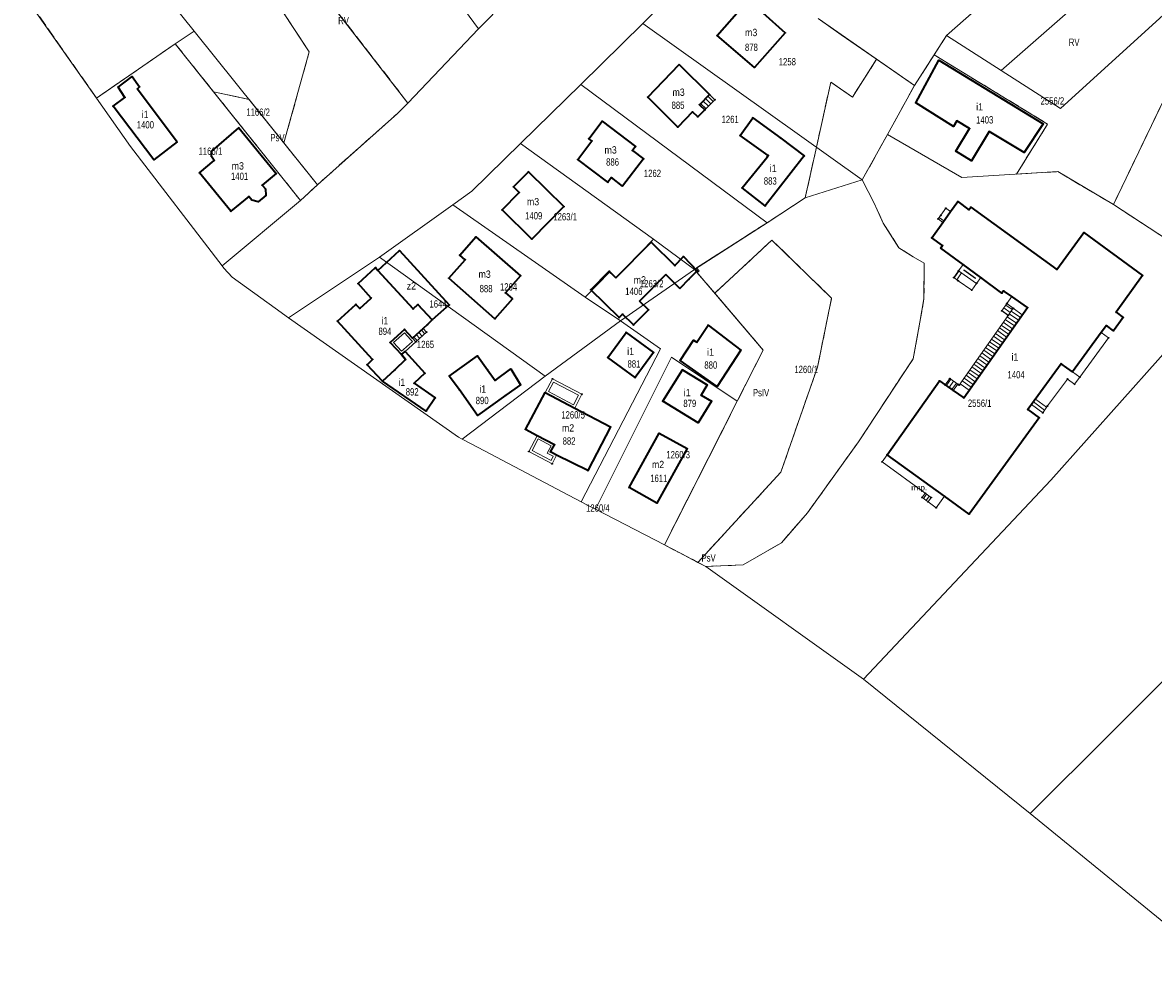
# Model space of a CAD drawing. Header units: metres. Extents: x 7496145 to 7500200, y 5498500 to 5502080.
# Tile 1 of 202: x 7496856 to 7497088, y 5498929 to 5499123. Entities that reach past the tile are written whole.
import ezdxf
from ezdxf.enums import TextEntityAlignment as Align

# ---------------------------------------------------------------- set-up
doc = ezdxf.new("R2010")
doc.units = ezdxf.units.M
doc.header["$MEASUREMENT"] = 0
for name, pattern in [('2.25_0.75', [3, 2.25, -0.75]), ('219-1000', [0]), ('egug-1000', [0])]:
    doc.linetypes.add(name, pattern=pattern)
doc.layers.get('0').update_dxf_attribs({"color": 2, "linetype": 'CONTINUOUS', "lineweight": 5})
for name, color, linetype in [('209-oznaczenie konturu klasyfikacyjnego', 7, 'CONTINUOUS'), ('211-numer działki ewidencyjnej', 7, 'CONTINUOUS'), ('217-kontur klasyfikacyjny', 7, 'CONTINUOUS'), ('218-kontur użytku gruntowego', 7, 'CONTINUOUS'), ('219-działka ewidencyjna', 7, 'CONTINUOUS'), ('312-budynek ewidencyjny', 7, 'CONTINUOUS'), ('312-oznaczenie budynku ewidencyjnego', 7, 'CONTINUOUS'), ('312-oznaczenie budynku ewidencyjnego-Atr117', 7, 'CONTINUOUS'), ('352-schody', 7, 'CONTINUOUS'), ('358-rampa', 7, 'CONTINUOUS'), ('358-rampa-Atr103', 7, 'CONTINUOUS'), ('podjazd dla osób niepełnosprawnych', 7, 'CONTINUOUS'), ('Punkt budynku', 7, 'CONTINUOUS'), ('taras', 7, 'CONTINUOUS'), ('wiatrołap', 7, 'CONTINUOUS')]:
    doc.layers.add(name, color=color, linetype=linetype)
doc.styles.get("Standard").update_dxf_attribs({"font": 'Working1250', "width": 0.75})

# ---------------------------------------------------------------- blocks, each defined once
blk = doc.blocks.new('PUNKTBUD')
at = {"color": 0}
blk.add_circle((0, 0), 0.09, dxfattribs=at)

msp = doc.modelspace()

# ---------------------------------------------------------------- linework, layer by layer
at = {"layer": '217-kontur klasyfikacyjny', "color": 3, "linetype": '2.25_0.75', "lineweight": 18, "flags": 128}
for points in [[(7496934.91, 5499106.67), (7496915.04, 5499132.31)], [(7497045.32, 5499120.55), (7497058.37, 5499132.06)], [(7496855.91, 5499129.3), (7496871.08, 5499107.66)], [(7496914.68, 5499117.16), (7496906.23, 5499130.05)], [(7497018.96, 5499123.98), (7497023.72, 5499120.69)], [(7497023.72, 5499120.69), (7497030.97, 5499115.67)], [(7497042.76, 5499116.56), (7497045.32, 5499120.55)], [(7497079.51, 5499085.85), (7497095.97, 5499120.13)], [(7496871.08, 5499107.66), (7496887.18, 5499118.84)], [(7496887.18, 5499118.84), (7496895.07, 5499108.97)], [(7496909.46, 5499098.51), (7496914.68, 5499117.16)], [(7497030.97, 5499115.67), (7497026.01, 5499107.88)], [(7497038.75, 5499110.29), (7497030.97, 5499115.67)], [(7497038.75, 5499110.29), (7497042.76, 5499116.56)], [(7497042.76, 5499116.56), (7497066.01, 5499102.35)], [(7497021.58, 5499110.97), (7497018.64, 5499097.63)], [(7497026.01, 5499107.88), (7497021.58, 5499110.97)], [(7497033.18, 5499100.2), (7497038.75, 5499110.29)], [(7496895.07, 5499108.97), (7496902.32, 5499107.42)], [(7496895.07, 5499108.97), (7496912.88, 5499086.67)], [(7496902.32, 5499107.42), (7496909.46, 5499098.51)], [(7496932.75, 5499104.52), (7496934.91, 5499106.67)], [(7496916.34, 5499089.91), (7496932.75, 5499104.52)], [(7497066.01, 5499102.35), (7497059.63, 5499092.08)], [(7496916.34, 5499089.91), (7496909.46, 5499098.51)], [(7497028.04, 5499090.92), (7497033.18, 5499100.2)], [(7497018.64, 5499097.63), (7497016.34, 5499087.22)], [(7497059.63, 5499092.08), (7497068.11, 5499092.6)], [(7497068.11, 5499092.6), (7497079.51, 5499085.85)], [(7496912.88, 5499086.67), (7496916.34, 5499089.91)], [(7497030.5, 5499086.15), (7497028.04, 5499090.92)], [(7497016.34, 5499087.22), (7497008.53, 5499082.13)], [(7497032.33, 5499082.02), (7497030.5, 5499086.15)], [(7497079.51, 5499085.85), (7497103.23, 5499070.31)], [(7497008.53, 5499082.13), (7496994.08, 5499072.84)], [(7497035.56, 5499076.98), (7497032.33, 5499082.02)], [(7497009.5, 5499078.56), (7496997.79, 5499067.65)], [(7497021.75, 5499066.67), (7497009.5, 5499078.56)], [(7497038.44, 5499075.14), (7497035.56, 5499076.98)], [(7497040.75, 5499073.8), (7497038.44, 5499075.14)], [(7496994.08, 5499072.84), (7496994.62, 5499072.23)], [(7497040.67, 5499066.48), (7497040.75, 5499073.8)], [(7496994.62, 5499072.23), (7496994.22, 5499071.84)], [(7496994.22, 5499071.84), (7496997.79, 5499067.65)], [(7496997.79, 5499067.65), (7497007.73, 5499055.99)], [(7497018.86, 5499052.52), (7497021.75, 5499066.67)], [(7497039.86, 5499061.69), (7497040.67, 5499066.48)], [(7497038.47, 5499054.21), (7497039.86, 5499061.69)], [(7497007.73, 5499055.99), (7497002.41, 5499045.49)], [(7497027.23, 5499037.15), (7497038.47, 5499054.21)], [(7497011.35, 5499030.96), (7497018.86, 5499052.52)], [(7497002.41, 5499045.49), (7496998.94, 5499038.65)], [(7496998.94, 5499038.65), (7496987.46, 5499016.03)], [(7497016.8, 5499022.6), (7497027.23, 5499037.15)], [(7496994.35, 5499012.46), (7497011.35, 5499030.96)], [(7497011.45, 5499016.47), (7497016.8, 5499022.6)], [(7496987.46, 5499016.03), (7496990.48, 5499014.46)], [(7497003.59, 5499011.92), (7497011.45, 5499016.47)], [(7496990.48, 5499014.46), (7496994.35, 5499012.46)], [(7496994.35, 5499012.46), (7496995.95, 5499011.63)], [(7496995.95, 5499011.63), (7497003.59, 5499011.92)]]:
    msp.add_lwpolyline(points, dxfattribs=at)
at = {"layer": '218-kontur użytku gruntowego', "color": 3, "linetype": 'egug-1000', "lineweight": 18, "flags": 128}
for points in [[(7496949.38, 5499121.89), (7496978.28, 5499151.24)], [(7496996.47, 5499136.36), (7496983.07, 5499123.01)], [(7496915.04, 5499132.31), (7496934.91, 5499106.67)], [(7497058.37, 5499132.06), (7497045.32, 5499120.55)], [(7496855.91, 5499129.3), (7496871.08, 5499107.66)], [(7496906.23, 5499130.05), (7496914.68, 5499117.16)], [(7497018.96, 5499123.98), (7497023.72, 5499120.69)], [(7496934.91, 5499106.67), (7496949.38, 5499121.89)], [(7496983.07, 5499123.01), (7496970.33, 5499110.46)], [(7497023.72, 5499120.69), (7497030.97, 5499115.67)], [(7497045.32, 5499120.55), (7497042.76, 5499116.56)], [(7497079.51, 5499085.85), (7497095.97, 5499120.13)], [(7496887.18, 5499118.84), (7496871.08, 5499107.66)], [(7496895.07, 5499108.97), (7496887.18, 5499118.84)], [(7496914.68, 5499117.16), (7496909.46, 5499098.51)], [(7497030.97, 5499115.67), (7497026.01, 5499107.88)], [(7497030.97, 5499115.67), (7497038.75, 5499110.29)], [(7497038.75, 5499110.29), (7497042.76, 5499116.56)], [(7497042.76, 5499116.56), (7497066.01, 5499102.35)], [(7496970.33, 5499110.46), (7496957.99, 5499098.37)], [(7497021.58, 5499110.97), (7497018.64, 5499097.63)], [(7497026.01, 5499107.88), (7497021.58, 5499110.97)], [(7497033.18, 5499100.2), (7497038.75, 5499110.29)], [(7496871.08, 5499107.66), (7496878, 5499097.78)], [(7496895.07, 5499108.97), (7496912.88, 5499086.67)], [(7496902.32, 5499107.42), (7496895.07, 5499108.97)], [(7496909.46, 5499098.51), (7496902.32, 5499107.42)], [(7496932.75, 5499104.52), (7496934.91, 5499106.67)], [(7496916.34, 5499089.91), (7496932.75, 5499104.52)], [(7497066.01, 5499102.35), (7497059.63, 5499092.08)], [(7496909.46, 5499098.51), (7496916.34, 5499089.91)], [(7496957.99, 5499098.37), (7496948.02, 5499088.58)], [(7497028.04, 5499090.92), (7497033.18, 5499100.2)], [(7496878, 5499097.78), (7496896.8, 5499073.26)], [(7497018.64, 5499097.63), (7497016.34, 5499087.22)], [(7497059.63, 5499092.08), (7497068.11, 5499092.6)], [(7497068.11, 5499092.6), (7497079.51, 5499085.85)], [(7496912.88, 5499086.67), (7496916.34, 5499089.91)], [(7497030.5, 5499086.15), (7497028.04, 5499090.92)], [(7496896.8, 5499073.26), (7496912.88, 5499086.67)], [(7496948.02, 5499088.58), (7496944.13, 5499085.76)], [(7497016.34, 5499087.22), (7497008.53, 5499082.13)], [(7496944.13, 5499085.76), (7496929.07, 5499075.07)], [(7497032.33, 5499082.02), (7497030.5, 5499086.15)], [(7497079.51, 5499085.85), (7497103.23, 5499070.31)], [(7497008.53, 5499082.13), (7496994.08, 5499072.84)], [(7497035.56, 5499076.98), (7497032.33, 5499082.02)], [(7497009.5, 5499078.56), (7496997.79, 5499067.65)], [(7497021.75, 5499066.67), (7497009.5, 5499078.56)], [(7496929.07, 5499075.07), (7496910.41, 5499062.6)], [(7496929.07, 5499075.07), (7496963.04, 5499050.65)], [(7497038.44, 5499075.14), (7497035.56, 5499076.98)], [(7497040.75, 5499073.8), (7497038.44, 5499075.14)], [(7496896.8, 5499073.26), (7496897.14, 5499072.82)], [(7496897.14, 5499072.82), (7496898.89, 5499070.93)], [(7496994.08, 5499072.84), (7496994.62, 5499072.23)], [(7497040.67, 5499066.48), (7497040.75, 5499073.8)], [(7496898.89, 5499070.93), (7496907.67, 5499064.58)], [(7496994.62, 5499072.23), (7496994.22, 5499071.84)], [(7496994.22, 5499071.84), (7496997.79, 5499067.65)], [(7497066.66, 5499029.3), (7497103.23, 5499070.31)], [(7496997.79, 5499067.65), (7497007.73, 5499055.99)], [(7497018.86, 5499052.52), (7497021.75, 5499066.67)], [(7497039.86, 5499061.69), (7497040.67, 5499066.48)], [(7496907.67, 5499064.58), (7496910.41, 5499062.6)], [(7496910.41, 5499062.6), (7496945.24, 5499038.14)], [(7497038.47, 5499054.21), (7497039.86, 5499061.69)], [(7497007.73, 5499055.99), (7497002.41, 5499045.49)], [(7497027.23, 5499037.15), (7497038.47, 5499054.21)], [(7497011.35, 5499030.96), (7497018.86, 5499052.52)], [(7496963.04, 5499050.65), (7496945.99, 5499037.74)], [(7497002.41, 5499045.49), (7496998.94, 5499038.65)], [(7496945.24, 5499038.14), (7496945.99, 5499037.74)], [(7496998.94, 5499038.65), (7496987.46, 5499016.03)], [(7496945.99, 5499037.74), (7496947.98, 5499036.7)], [(7496947.98, 5499036.7), (7496970.41, 5499024.88)], [(7497016.8, 5499022.6), (7497027.23, 5499037.15)], [(7496994.35, 5499012.46), (7497011.35, 5499030.96)], [(7497028.28, 5498988.49), (7497066.66, 5499029.3)], [(7496970.41, 5499024.88), (7496971.82, 5499024.13)], [(7496971.82, 5499024.13), (7496973.33, 5499023.35)], [(7496973.33, 5499023.35), (7496987.46, 5499016.03)], [(7497011.45, 5499016.47), (7497016.8, 5499022.6)], [(7496987.46, 5499016.03), (7496990.48, 5499014.46)], [(7497003.59, 5499011.92), (7497011.45, 5499016.47)], [(7496990.48, 5499014.46), (7496994.35, 5499012.46)], [(7496994.35, 5499012.46), (7496995.95, 5499011.63)], [(7496995.95, 5499011.63), (7497003.59, 5499011.92)], [(7496995.95, 5499011.63), (7497028.28, 5498988.49)], [(7497028.28, 5498988.49), (7497062.46, 5498960.93)], [(7497062.46, 5498960.93), (7497101.69, 5498928.97)]]:
    msp.add_lwpolyline(points, dxfattribs=at)
at = {"layer": '219-działka ewidencyjna', "color": 3, "linetype": '219-1000', "lineweight": 18, "flags": 128}
for points in [[(7496856.23, 5499164.85), (7496891.1, 5499121.43)], [(7496896.36, 5499156.41), (7496934.91, 5499106.67)], [(7496928.2, 5499150.74), (7496949.38, 5499121.89)], [(7496949.38, 5499121.89), (7496978.28, 5499151.24)], [(7497045.32, 5499120.55), (7497077.53, 5499148.95)], [(7497056.52, 5499113.35), (7497085.51, 5499138.76)], [(7496983.07, 5499123.01), (7496996.47, 5499136.36)], [(7496983.07, 5499123.01), (7496996.47, 5499136.36)], [(7496855.91, 5499129.3), (7496871.08, 5499107.66)], [(7497068.68, 5499105.53), (7497092.07, 5499126.84)], [(7497018.96, 5499123.98), (7497038.75, 5499110.29)], [(7496887.18, 5499118.84), (7496891.1, 5499121.43)], [(7496891.1, 5499121.43), (7496916.34, 5499089.91)], [(7496934.91, 5499106.67), (7496949.38, 5499121.89)], [(7496934.91, 5499106.67), (7496949.38, 5499121.89)], [(7496970.33, 5499110.46), (7496983.07, 5499123.01)], [(7496970.33, 5499110.46), (7496983.07, 5499123.01)], [(7496983.07, 5499123.01), (7497028.04, 5499090.92)], [(7497038.75, 5499110.29), (7497045.32, 5499120.55)], [(7497045.32, 5499120.55), (7497056.52, 5499113.35)], [(7497079.51, 5499085.85), (7497095.97, 5499120.13)], [(7496871.08, 5499107.66), (7496887.18, 5499118.84)], [(7496887.18, 5499118.84), (7496912.88, 5499086.67)], [(7497056.52, 5499113.35), (7497068.68, 5499105.53)], [(7496957.99, 5499098.37), (7496970.33, 5499110.46)], [(7496957.99, 5499098.37), (7496970.33, 5499110.46)], [(7496970.33, 5499110.46), (7497008.53, 5499082.13)], [(7497033.18, 5499100.2), (7497038.75, 5499110.29)], [(7496878, 5499097.78), (7496871.08, 5499107.66)], [(7496932.75, 5499104.52), (7496934.91, 5499106.67)], [(7496932.75, 5499104.52), (7496934.91, 5499106.67)], [(7496916.34, 5499089.91), (7496932.75, 5499104.52)], [(7496916.34, 5499089.91), (7496932.75, 5499104.52)], [(7496948.02, 5499088.58), (7496957.99, 5499098.37)], [(7496948.02, 5499088.58), (7496957.99, 5499098.37)], [(7496957.99, 5499098.37), (7496985.27, 5499078.72)], [(7497028.04, 5499090.92), (7497033.18, 5499100.2)], [(7497033.18, 5499100.2), (7497048.42, 5499091.4)], [(7496878, 5499097.78), (7496896.8, 5499073.26)], [(7497048.42, 5499091.4), (7497068.11, 5499092.6)], [(7497068.11, 5499092.6), (7497079.51, 5499085.85)], [(7496912.88, 5499086.67), (7496916.34, 5499089.91)], [(7496912.88, 5499086.67), (7496916.34, 5499089.91)], [(7497016.34, 5499087.22), (7497028.04, 5499090.92)], [(7497028.04, 5499090.92), (7497030.5, 5499086.15)], [(7496896.8, 5499073.26), (7496912.88, 5499086.67)], [(7496896.8, 5499073.26), (7496912.88, 5499086.67)], [(7496944.13, 5499085.76), (7496948.02, 5499088.58)], [(7496944.13, 5499085.76), (7496948.02, 5499088.58)], [(7497008.53, 5499082.13), (7497016.34, 5499087.22)], [(7496929.07, 5499075.07), (7496944.13, 5499085.76)], [(7496929.07, 5499075.07), (7496944.13, 5499085.76)], [(7496971.24, 5499066.83), (7496944.13, 5499085.76)], [(7497030.5, 5499086.15), (7497032.33, 5499082.02)], [(7497079.51, 5499085.85), (7497103.23, 5499070.31)], [(7496993.62, 5499072.54), (7497008.53, 5499082.13)], [(7497035.56, 5499076.98), (7497032.33, 5499082.02)], [(7496977.53, 5499070.85), (7496985.27, 5499078.72)], [(7496985.27, 5499078.72), (7496993.62, 5499072.54)], [(7496910.41, 5499062.6), (7496929.07, 5499075.07)], [(7496910.41, 5499062.6), (7496929.07, 5499075.07)], [(7496929.07, 5499075.07), (7496963.04, 5499050.65)], [(7497035.56, 5499076.98), (7497038.44, 5499075.14)], [(7497040.75, 5499073.8), (7497038.44, 5499075.14)], [(7496897.14, 5499072.82), (7496896.8, 5499073.26)], [(7496898.89, 5499070.93), (7496897.14, 5499072.82)], [(7496978.44, 5499062.03), (7496993.62, 5499072.54)], [(7496993.62, 5499072.54), (7497007.73, 5499055.99)], [(7497040.75, 5499073.8), (7497040.67, 5499066.48)], [(7496907.67, 5499064.58), (7496898.89, 5499070.93)], [(7496971.24, 5499066.83), (7496976.21, 5499072.01)], [(7496976.21, 5499072.01), (7496977.53, 5499070.85)], [(7497066.66, 5499029.3), (7497103.23, 5499070.31)], [(7496971.24, 5499066.83), (7496978.44, 5499062.03)], [(7497039.86, 5499061.69), (7497040.67, 5499066.48)], [(7496910.41, 5499062.6), (7496907.67, 5499064.58)], [(7496945.24, 5499038.14), (7496910.41, 5499062.6)], [(7496963.04, 5499050.65), (7496978.44, 5499062.03)], [(7496978.44, 5499062.03), (7496986.67, 5499056.24)], [(7497038.47, 5499054.21), (7497039.86, 5499061.69)], [(7496970.41, 5499024.88), (7496986.67, 5499056.24)], [(7496973.33, 5499023.35), (7496988.91, 5499054.57)], [(7496988.91, 5499054.57), (7497002.41, 5499045.49)], [(7497002.41, 5499045.49), (7497007.73, 5499055.99)], [(7497027.23, 5499037.15), (7497038.47, 5499054.21)], [(7496945.99, 5499037.74), (7496963.04, 5499050.65)], [(7496987.46, 5499016.03), (7497002.41, 5499045.49)], [(7496945.24, 5499038.14), (7496945.99, 5499037.74)], [(7496947.98, 5499036.7), (7496945.99, 5499037.74)], [(7496947.98, 5499036.7), (7496970.41, 5499024.88)], [(7497027.23, 5499037.15), (7497016.8, 5499022.6)], [(7497028.28, 5498988.49), (7497066.66, 5499029.3)], [(7496971.82, 5499024.13), (7496970.41, 5499024.88)], [(7496971.82, 5499024.13), (7496973.33, 5499023.35)], [(7496973.33, 5499023.35), (7496987.46, 5499016.03)], [(7497011.45, 5499016.47), (7497016.8, 5499022.6)], [(7497079.01, 5498977.43), (7497122.61, 5499021.03)], [(7496995.95, 5499011.63), (7496987.46, 5499016.03)], [(7497011.45, 5499016.47), (7497003.59, 5499011.92)], [(7496995.95, 5499011.63), (7497003.59, 5499011.92)], [(7497028.28, 5498988.49), (7496995.95, 5499011.63)], [(7497062.46, 5498960.93), (7497028.28, 5498988.49)], [(7497062.46, 5498960.93), (7497079.01, 5498977.43)], [(7497101.69, 5498928.97), (7497062.46, 5498960.93)]]:
    msp.add_lwpolyline(points, dxfattribs=at)
at = {"layer": '312-budynek ewidencyjny', "color": 7, "linetype": 'Continuous', "lineweight": 35, "flags": 128}
for points in [[(7496998.27, 5499120.51), (7497003.82, 5499126.82)], [(7497007.64, 5499125.15), (7497012.24, 5499121.06)], [(7497005.94, 5499113.95), (7496998.27, 5499120.51)], [(7497012.24, 5499121.06), (7497005.94, 5499113.95)], [(7496984.06, 5499107.86), (7496990.5, 5499114.54)], [(7496990.5, 5499114.54), (7496996.69, 5499108.43)], [(7497039.04, 5499106.71), (7497043.75, 5499115.45)], [(7497043.75, 5499115.45), (7497065.14, 5499102.39)], [(7496875.48, 5499109.92), (7496878.35, 5499112.12)], [(7496878.35, 5499112.12), (7496879.88, 5499109.99)], [(7496876.84, 5499107.8), (7496875.48, 5499109.92)], [(7496879.88, 5499109.99), (7496879.46, 5499109.59)], [(7496874.49, 5499106.01), (7496876.84, 5499107.8)], [(7496879.46, 5499109.59), (7496887.56, 5499098.69)], [(7496990.21, 5499101.73), (7496984.06, 5499107.86)], [(7496996.69, 5499108.43), (7496994.66, 5499106.33)], [(7496882.84, 5499095.02), (7496874.49, 5499106.01)], [(7496995.77, 5499105.25), (7496994.31, 5499103.83)], [(7496994.66, 5499106.33), (7496995.77, 5499105.25)], [(7497046.73, 5499101.88), (7497039.04, 5499106.71)], [(7496972.01, 5499099.36), (7496974.72, 5499102.96)], [(7496974.72, 5499102.96), (7496981.56, 5499097.74)], [(7496993.24, 5499104.86), (7496990.21, 5499101.73)], [(7496994.31, 5499103.83), (7496993.24, 5499104.86)], [(7497002.99, 5499100.02), (7497005.57, 5499103.65)], [(7497005.57, 5499103.65), (7497011.32, 5499099.48)], [(7497047.45, 5499103.02), (7497046.73, 5499101.88)], [(7497050, 5499101.42), (7497047.45, 5499103.02)], [(7496894.73, 5499096.83), (7496900.2, 5499101.6)], [(7496900.2, 5499101.6), (7496907.9, 5499092.22)], [(7497047.2, 5499096.77), (7497050, 5499101.42)], [(7497054.04, 5499100.84), (7497050.45, 5499094.83)], [(7497061.25, 5499096.53), (7497054.04, 5499100.84)], [(7497065.14, 5499102.39), (7497061.25, 5499096.53)], [(7496887.56, 5499098.69), (7496882.84, 5499095.02)], [(7496969.72, 5499095.08), (7496972.61, 5499098.91)], [(7496972.61, 5499098.91), (7496972.01, 5499099.36)], [(7497008.75, 5499095.93), (7497002.99, 5499100.02)], [(7497011.32, 5499099.48), (7497016.15, 5499095.82)], [(7496894.63, 5499095.73), (7496894.73, 5499096.83)], [(7496895.2, 5499094.88), (7496894.63, 5499095.73)], [(7496981.56, 5499097.74), (7496980.93, 5499096.92)], [(7496980.93, 5499096.92), (7496983.17, 5499095.21)], [(7497016.15, 5499095.82), (7497008.11, 5499085.57)], [(7497008.56, 5499095.6), (7497008.75, 5499095.93)], [(7497050.45, 5499094.83), (7497047.2, 5499096.77)], [(7496892.14, 5499092.38), (7496895.2, 5499094.88)], [(7496975.89, 5499090.42), (7496969.72, 5499095.08)], [(7496983.17, 5499095.21), (7496978.87, 5499089.65)], [(7497003.41, 5499089.28), (7497008.56, 5499095.6)], [(7496898.61, 5499084.46), (7496892.14, 5499092.38)], [(7496907.9, 5499092.22), (7496905.02, 5499089.82)], [(7496956.54, 5499089.49), (7496959.58, 5499092.59)], [(7496959.58, 5499092.59), (7496966.85, 5499085.43)], [(7496976.63, 5499091.38), (7496975.89, 5499090.42)], [(7496978.87, 5499089.65), (7496976.63, 5499091.38)], [(7496905.02, 5499089.82), (7496905.68, 5499089.04)], [(7496905.68, 5499089.04), (7496905.75, 5499087.69)], [(7496957.73, 5499088.31), (7496956.54, 5499089.49)], [(7497008.11, 5499085.57), (7497003.41, 5499089.28)], [(7496902.26, 5499087.51), (7496898.61, 5499084.46)], [(7496902.9, 5499086.74), (7496902.26, 5499087.51)], [(7496904.21, 5499086.42), (7496902.9, 5499086.74)], [(7496905.75, 5499087.69), (7496904.21, 5499086.42)], [(7496954.22, 5499084.74), (7496957.73, 5499088.31)], [(7497046.13, 5499084.4), (7497047.59, 5499086.45)], [(7497047.59, 5499086.45), (7497049.88, 5499084.77)], [(7496960.3, 5499078.77), (7496954.22, 5499084.74)], [(7496966.85, 5499085.43), (7496960.3, 5499078.77)], [(7497044.56, 5499082.2), (7497046.13, 5499084.4)], [(7497049.88, 5499084.77), (7497050.26, 5499085.29)], [(7497050.26, 5499085.29), (7497067.9, 5499072.52)], [(7497042.31, 5499079.05), (7497044.56, 5499082.2)], [(7497067.9, 5499072.52), (7497073.46, 5499080.1)], [(7497073.46, 5499080.1), (7497085.5, 5499071.27)], [(7496945.56, 5499075.48), (7496948.81, 5499079.2)], [(7496948.81, 5499079.2), (7496957.95, 5499071.23)], [(7496977.53, 5499070.85), (7496984.74, 5499078.14)], [(7496984.74, 5499078.14), (7496989.61, 5499073.32)], [(7497044.5, 5499077.44), (7497042.31, 5499079.05)], [(7497044.11, 5499076.92), (7497044.5, 5499077.44)], [(7496928.76, 5499072.34), (7496933.18, 5499076.43)], [(7496933.18, 5499076.43), (7496943.35, 5499065.26)], [(7496946.64, 5499074.54), (7496945.56, 5499075.48)], [(7496989.61, 5499073.32), (7496991.37, 5499075.18)], [(7496991.37, 5499075.18), (7496994.21, 5499072.28)], [(7497048.72, 5499073.53), (7497044.11, 5499076.92)], [(7496924.69, 5499069.64), (7496928.27, 5499072.91)], [(7496928.27, 5499072.91), (7496928.76, 5499072.34)], [(7496943.29, 5499070.75), (7496946.64, 5499074.54)], [(7497052.32, 5499070.89), (7497048.72, 5499073.53)], [(7496928.76, 5499072.34), (7496935.98, 5499064.44)], [(7496935.98, 5499064.44), (7496928.76, 5499072.34)], [(7496952.73, 5499062.43), (7496943.29, 5499070.75)], [(7496957.95, 5499071.23), (7496954.87, 5499067.74)], [(7496972.42, 5499068.38), (7496976.18, 5499072.18)], [(7496976.18, 5499072.18), (7496977.53, 5499070.85)], [(7496987.78, 5499071.47), (7496982.4, 5499066.04)], [(7496990.63, 5499068.66), (7496987.78, 5499071.47)], [(7496992.46, 5499070.51), (7496990.63, 5499068.66)], [(7496994.21, 5499072.28), (7496992.46, 5499070.51)], [(7497056.66, 5499067.7), (7497052.32, 5499070.89)], [(7497085.5, 5499071.27), (7497080.05, 5499063.76)], [(7496927.39, 5499066.68), (7496924.69, 5499069.64)], [(7496978.2, 5499062.66), (7496972.42, 5499068.38)], [(7497057, 5499068.16), (7497056.66, 5499067.7)], [(7497058.67, 5499066.97), (7497057, 5499068.16)], [(7496925.01, 5499064.53), (7496927.39, 5499066.68)], [(7496956.3, 5499066.48), (7496952.73, 5499062.43)], [(7496954.87, 5499067.74), (7496956.3, 5499066.48)], [(7496982.4, 5499066.04), (7496984.22, 5499064.25)], [(7497061.88, 5499064.72), (7497058.67, 5499066.97)], [(7496920.43, 5499061.91), (7496924.24, 5499065.38)], [(7496924.24, 5499065.38), (7496925.01, 5499064.53)], [(7496935.98, 5499064.44), (7496936.94, 5499065.32)], [(7496936.94, 5499065.32), (7496935.98, 5499064.44)], [(7496936.94, 5499065.32), (7496939.87, 5499062.19)], [(7496939.87, 5499062.19), (7496936.94, 5499065.32)], [(7496943.35, 5499065.26), (7496939.87, 5499062.19)], [(7496978.9, 5499063.37), (7496978.2, 5499062.66)], [(7496981.16, 5499061.15), (7496978.9, 5499063.37)], [(7496984.22, 5499064.25), (7496981.16, 5499061.15)], [(7497048.82, 5499046.19), (7497061.88, 5499064.72)], [(7497080.05, 5499063.76), (7497081.5, 5499062.71)], [(7496927.63, 5499054.09), (7496920.43, 5499061.91)], [(7496938.91, 5499061.23), (7496938.02, 5499060.42)], [(7496939.87, 5499062.19), (7496938.91, 5499061.23)], [(7496994.14, 5499057.59), (7496996.42, 5499061.08)], [(7496996.42, 5499061.08), (7497003.16, 5499055.99)], [(7497078.07, 5499061.04), (7497077.01, 5499059.58)], [(7497079.54, 5499059.97), (7497078.07, 5499061.04)], [(7497081.5, 5499062.71), (7497079.54, 5499059.97)], [(7496934.19, 5499060.24), (7496931.23, 5499057.55)], [(7496935.85, 5499058.43), (7496934.19, 5499060.24)], [(7496938.02, 5499060.42), (7496935.85, 5499058.43)], [(7496975.85, 5499054.48), (7496979.61, 5499059.62)], [(7496979.61, 5499059.62), (7496985.25, 5499055.49)], [(7497077.01, 5499059.58), (7497071.16, 5499051.51)], [(7496931.23, 5499057.55), (7496933.56, 5499055.09)], [(7496990.69, 5499053.84), (7496993.46, 5499058.04)], [(7496993.46, 5499058.04), (7496994.14, 5499057.59)], [(7496926.53, 5499052.99), (7496927.63, 5499054.09)], [(7496932.22, 5499051.93), (7496934.43, 5499054.04)], [(7496934.43, 5499054.04), (7496932.22, 5499051.93)], [(7496933.56, 5499055.09), (7496934.33, 5499055.71)], [(7496934.43, 5499054.04), (7496933.56, 5499055.09)], [(7496933.56, 5499055.09), (7496934.43, 5499054.04)], [(7496934.33, 5499055.71), (7496938.37, 5499051.25)], [(7496943.38, 5499050.63), (7496949.16, 5499054.79)], [(7496949.16, 5499054.79), (7496951.19, 5499051.97)], [(7496981.49, 5499050.35), (7496975.85, 5499054.48)], [(7496985.25, 5499055.49), (7496981.49, 5499050.35)], [(7497003.16, 5499055.99), (7496998.3, 5499048.55)], [(7496929.65, 5499049.65), (7496926.53, 5499052.99)], [(7496929.65, 5499049.65), (7496932.22, 5499051.93)], [(7496932.22, 5499051.93), (7496929.65, 5499049.65)], [(7496951.19, 5499051.97), (7496952.77, 5499049.78)], [(7496952.77, 5499049.78), (7496955.96, 5499052.12)], [(7496955.96, 5499052.12), (7496957.97, 5499048.88)], [(7496987.17, 5499045.49), (7496991.15, 5499051.97)], [(7496998.3, 5499048.55), (7496990.69, 5499053.84)], [(7496991.15, 5499051.97), (7496996.26, 5499048.85)], [(7497068.82, 5499053.21), (7497062.72, 5499044.81)], [(7497071.16, 5499051.51), (7497068.82, 5499053.21)], [(7496938.62, 5499043.49), (7496929.65, 5499049.65)], [(7496938.37, 5499051.25), (7496936.2, 5499049.19)], [(7496945.48, 5499047.81), (7496943.38, 5499050.63)], [(7497033.15, 5499034.54), (7497043.84, 5499049.7)], [(7497043.84, 5499049.7), (7497045.05, 5499048.84)], [(7496936.2, 5499049.19), (7496940.5, 5499046.23)], [(7496949.17, 5499042.57), (7496945.48, 5499047.81)], [(7496957.97, 5499048.88), (7496954.96, 5499046.73)], [(7496959.02, 5499039.71), (7496963.04, 5499047.29)], [(7496963.04, 5499047.29), (7496969.08, 5499044.11)], [(7496996.26, 5499048.85), (7496994.98, 5499046.76)], [(7497045.05, 5499048.84), (7497046.7, 5499047.68)], [(7497046.7, 5499047.68), (7497048.82, 5499046.19)], [(7496940.5, 5499046.23), (7496938.62, 5499043.49)], [(7496954.96, 5499046.73), (7496949.17, 5499042.57)], [(7496994.37, 5499041.08), (7496987.17, 5499045.49)], [(7496997.13, 5499045.55), (7496994.37, 5499041.08)], [(7496994.98, 5499046.76), (7496997.13, 5499045.55)], [(7497062.72, 5499044.81), (7497061.97, 5499043.78)], [(7496969.08, 5499044.11), (7496976.41, 5499040.25)], [(7497061.97, 5499043.78), (7497064.27, 5499042.11)], [(7496976.41, 5499040.25), (7496971.79, 5499031.27)], [(7497064.27, 5499042.11), (7497049.92, 5499022.36)], [(7496961.41, 5499038.44), (7496959.02, 5499039.71)], [(7496964.92, 5499036.58), (7496961.41, 5499038.44)], [(7496980.23, 5499027.78), (7496986.39, 5499038.94)], [(7496986.39, 5499038.94), (7496992.11, 5499035.78)], [(7496964.13, 5499035.1), (7496964.92, 5499036.58)], [(7496992.11, 5499035.78), (7496985.95, 5499024.62)], [(7496965.38, 5499034.47), (7496964.13, 5499035.1)], [(7496971.79, 5499031.27), (7496965.38, 5499034.47)], [(7497044.89, 5499026.01), (7497033.15, 5499034.54)], [(7496985.95, 5499024.62), (7496980.23, 5499027.78)], [(7497049.92, 5499022.36), (7497044.89, 5499026.01)]]:
    msp.add_lwpolyline(points, dxfattribs=at)
at = {"layer": '352-schody', "color": 7, "linetype": 'Continuous', "lineweight": 18, "flags": 128}
for points in [[(7496994.66, 5499106.33), (7496996.69, 5499108.43), (7496997.8, 5499107.35), (7496995.77, 5499105.25)], [(7496994.66, 5499106.33), (7496996.69, 5499108.43), (7496997.8, 5499107.35), (7496995.77, 5499105.25)], [(7497043.6, 5499082.89), (7497044.14, 5499083.64), (7497045.17, 5499085.09), (7497046.13, 5499084.4), (7497044.56, 5499082.2)], [(7497043.6, 5499082.89), (7497044.14, 5499083.64), (7497045.17, 5499085.09), (7497046.13, 5499084.4), (7497044.56, 5499082.2)], [(7497047.77, 5499072.24), (7497046.8, 5499070.86), (7497047.7, 5499070.23), (7497050.46, 5499068.29), (7497051.43, 5499069.67)], [(7497047.77, 5499072.24), (7497046.8, 5499070.86), (7497047.7, 5499070.23), (7497050.46, 5499068.29), (7497051.43, 5499069.67)], [(7497046.7, 5499047.68), (7497048.82, 5499046.19), (7497061.88, 5499064.72), (7497058.67, 5499066.97), (7497057.65, 5499065.53), (7497058.97, 5499064.6), (7497058.9, 5499064.5), (7497057.93, 5499063.12), (7497047.9, 5499048.81), (7497047.62, 5499049.01)], [(7497046.7, 5499047.68), (7497048.82, 5499046.19), (7497061.88, 5499064.72), (7497058.67, 5499066.97), (7497057.65, 5499065.53), (7497058.97, 5499064.6), (7497058.9, 5499064.5), (7497057.93, 5499063.12), (7497047.9, 5499048.81), (7497047.62, 5499049.01)], [(7497057.65, 5499065.53), (7497056.61, 5499064.05), (7497057.93, 5499063.12), (7497058.97, 5499064.6)], [(7497057.65, 5499065.53), (7497056.61, 5499064.05), (7497057.93, 5499063.12), (7497058.97, 5499064.6)], [(7496935.85, 5499058.43), (7496938.02, 5499060.42), (7496938.69, 5499059.69), (7496936.51, 5499057.69)], [(7496935.85, 5499058.43), (7496938.02, 5499060.42), (7496938.69, 5499059.69), (7496936.51, 5499057.69)], [(7497062.72, 5499044.81), (7497068.82, 5499053.21), (7497071.16, 5499051.51), (7497072.63, 5499050.44), (7497071.57, 5499048.98), (7497070.09, 5499050.06), (7497066.03, 5499044.54), (7497065.02, 5499043.14)], [(7497062.72, 5499044.81), (7497068.82, 5499053.21), (7497071.16, 5499051.51), (7497072.63, 5499050.44), (7497071.57, 5499048.98), (7497070.09, 5499050.06), (7497066.03, 5499044.54), (7497065.02, 5499043.14)], [(7497047.62, 5499049.01), (7497045.98, 5499050.15), (7497045.05, 5499048.84), (7497046.7, 5499047.68)], [(7497047.62, 5499049.01), (7497045.98, 5499050.15), (7497045.05, 5499048.84), (7497046.7, 5499047.68)], [(7497040.28, 5499025.79), (7497040.91, 5499026.65), (7497042.15, 5499025.75), (7497041.51, 5499024.88)], [(7497040.28, 5499025.79), (7497040.91, 5499026.65), (7497042.15, 5499025.75), (7497041.51, 5499024.88)]]:
    msp.add_lwpolyline(points, close=True, dxfattribs=at)
for points in [[(7496996.99, 5499106.51), (7496995.88, 5499107.59)], [(7496997.48, 5499107.01), (7496996.36, 5499108.09)], [(7496996.02, 5499105.5), (7496994.9, 5499106.58)], [(7496996.5, 5499106.01), (7496995.39, 5499107.08)], [(7497044.76, 5499082.48), (7497043.8, 5499083.17)], [(7497047.81, 5499072.21), (7497046.84, 5499070.83)], [(7497048.38, 5499071.81), (7497047.41, 5499070.43)], [(7497056.64, 5499064.1), (7497057.96, 5499063.17)], [(7497057.05, 5499064.67), (7497058.37, 5499063.74)], [(7497057.45, 5499065.24), (7497058.77, 5499064.32)], [(7497060.04, 5499062.1), (7497058.15, 5499063.43)], [(7497060.44, 5499062.67), (7497058.55, 5499064)], [(7497060.84, 5499063.25), (7497058.95, 5499064.57)], [(7497058.42, 5499059.81), (7497056.54, 5499061.13)], [(7497058.83, 5499060.39), (7497056.94, 5499061.71)], [(7497059.23, 5499060.96), (7497057.34, 5499062.28)], [(7497059.63, 5499061.53), (7497057.74, 5499062.85)], [(7496936.78, 5499057.94), (7496936.11, 5499058.67)], [(7496937.29, 5499058.41), (7496936.62, 5499059.14)], [(7496937.81, 5499058.88), (7496937.14, 5499059.61)], [(7496938.33, 5499059.36), (7496937.66, 5499060.09)], [(7497056.81, 5499057.53), (7497054.93, 5499058.84)], [(7497057.21, 5499058.1), (7497055.33, 5499059.42)], [(7497057.62, 5499058.67), (7497055.74, 5499059.99)], [(7497058.02, 5499059.24), (7497056.14, 5499060.56)], [(7497055.2, 5499055.24), (7497053.32, 5499056.55)], [(7497055.6, 5499055.81), (7497053.73, 5499057.12)], [(7497056, 5499056.38), (7497054.13, 5499057.7)], [(7497056.41, 5499056.95), (7497054.53, 5499058.27)], [(7497053.58, 5499052.95), (7497051.72, 5499054.26)], [(7497053.99, 5499053.52), (7497052.12, 5499054.83)], [(7497054.39, 5499054.09), (7497052.52, 5499055.4)], [(7497054.79, 5499054.66), (7497052.92, 5499055.97)], [(7497051.97, 5499050.66), (7497050.11, 5499051.96)], [(7497052.37, 5499051.23), (7497050.51, 5499052.54)], [(7497052.78, 5499051.8), (7497050.91, 5499053.11)], [(7497053.18, 5499052.38), (7497051.32, 5499053.68)], [(7497046.18, 5499050.01), (7497045.26, 5499048.69)], [(7497046.76, 5499049.61), (7497045.84, 5499048.29)], [(7497050.36, 5499048.37), (7497048.5, 5499049.67)], [(7497050.76, 5499048.94), (7497048.91, 5499050.24)], [(7497051.16, 5499049.51), (7497049.31, 5499050.82)], [(7497051.57, 5499050.09), (7497049.71, 5499051.39)], [(7497047.33, 5499049.21), (7497046.41, 5499047.88)], [(7497049.95, 5499047.8), (7497048.1, 5499049.1)], [(7497063.11, 5499045.35), (7497065.42, 5499043.69)], [(7497063.52, 5499045.92), (7497065.83, 5499044.26)], [(7497040.56, 5499025.58), (7497041.2, 5499026.44)], [(7497041.12, 5499025.17), (7497041.76, 5499026.03)]]:
    msp.add_lwpolyline(points, dxfattribs=at)
at = {"layer": '358-rampa', "color": 7, "linetype": 'Continuous', "lineweight": 18, "flags": 128}
msp.add_lwpolyline([(7497033.15, 5499034.54), (7497044.89, 5499026.01), (7497043.18, 5499023.65), (7497041.51, 5499024.88), (7497042.15, 5499025.75), (7497040.91, 5499026.65), (7497032.08, 5499033.07)], close=True, dxfattribs=at)
at = {"layer": 'podjazd dla osób niepełnosprawnych', "color": 7, "linetype": 'Continuous', "lineweight": 18, "flags": 128}
msp.add_lwpolyline([(7497071.16, 5499051.51), (7497077.01, 5499059.58), (7497078.48, 5499058.51), (7497072.63, 5499050.44)], close=True, dxfattribs=at)
at = {"layer": 'taras', "color": 0, "lineweight": 18}
for p, q in [((7496931.23, 5499057.55), (7496934.19, 5499060.24)), ((7496931.94, 5499057.52), (7496934.16, 5499059.53)), ((7496934.16, 5499059.53), (7496935.48, 5499058.09)), ((7496934.19, 5499060.24), (7496935.85, 5499058.43)), ((7496933.56, 5499055.09), (7496931.23, 5499057.55)), ((7496933.61, 5499055.77), (7496931.94, 5499057.52)), ((7496935.81, 5499057.73), (7496934.01, 5499056.09)), ((7496936.51, 5499057.69), (7496934.33, 5499055.71)), ((7496935.48, 5499058.09), (7496935.81, 5499057.73)), ((7496935.85, 5499058.43), (7496936.51, 5499057.69)), ((7496934.33, 5499055.71), (7496933.56, 5499055.09)), ((7496934.01, 5499056.09), (7496933.61, 5499055.77)), ((7496963.04, 5499047.29), (7496964.53, 5499050.11)), ((7496963.72, 5499047.5), (7496964.74, 5499049.43)), ((7496964.53, 5499050.11), (7496970.57, 5499046.93)), ((7496964.74, 5499049.43), (7496969.89, 5499046.72)), ((7496969.08, 5499044.11), (7496963.04, 5499047.29)), ((7496968.87, 5499044.79), (7496963.72, 5499047.5)), ((7496969.89, 5499046.72), (7496968.87, 5499044.79)), ((7496970.57, 5499046.93), (7496969.08, 5499044.11)), ((7496959.69, 5499035.2), (7496961.41, 5499038.44)), ((7496960.37, 5499035.41), (7496961.62, 5499037.76)), ((7496961.41, 5499038.44), (7496964.92, 5499036.58)), ((7496961.62, 5499037.76), (7496964.24, 5499036.37)), ((7496964.24, 5499036.37), (7496963.45, 5499034.88)), ((7496964.92, 5499036.58), (7496964.13, 5499035.1)), ((7496964.44, 5499032.68), (7496959.69, 5499035.2)), ((7496964.23, 5499033.36), (7496960.37, 5499035.41)), ((7496963.45, 5499034.88), (7496964.7, 5499034.25)), ((7496964.13, 5499035.1), (7496965.38, 5499034.47)), ((7496964.7, 5499034.25), (7496964.23, 5499033.36)), ((7496965.38, 5499034.47), (7496964.44, 5499032.68))]:
    msp.add_line(p, q, dxfattribs=at)
at = {"layer": 'wiatrołap', "color": 0, "linetype": 'CONTINUOUS', "lineweight": 18}
for p, q in [((7497047.77, 5499072.24), (7497048.72, 5499073.53)), ((7497048.72, 5499073.53), (7497052.32, 5499070.89)), ((7497051.43, 5499069.67), (7497047.77, 5499072.24)), ((7497048.83, 5499072.41), (7497048.88, 5499072.48)), ((7497051.26, 5499070.71), (7497048.83, 5499072.41)), ((7497048.88, 5499072.48), (7497051.27, 5499070.73)), ((7497051.27, 5499070.73), (7497051.26, 5499070.71)), ((7497052.32, 5499070.89), (7497051.43, 5499069.67))]:
    msp.add_line(p, q, dxfattribs=at)

# ---------------------------------------------------------------- block references
at = {"layer": 'Punkt budynku', "color": 5, "linetype": 'Continuous', "lineweight": 13}
for p in [(7496998.27, 5499120.51), (7497012.24, 5499121.06), (7496990.5, 5499114.54), (7497043.75, 5499115.45), (7496878.35, 5499112.12), (7497005.94, 5499113.95), (7496875.48, 5499109.92), (7496879.46, 5499109.59), (7496879.88, 5499109.99), (7496876.84, 5499107.8), (7496984.06, 5499107.86), (7496996.69, 5499108.43), (7496997.8, 5499107.35), (7496874.49, 5499106.01), (7496994.66, 5499106.33), (7496995.77, 5499105.25), (7497039.04, 5499106.71), (7496974.72, 5499102.96), (7496993.24, 5499104.86), (7496994.31, 5499103.83), (7497005.57, 5499103.65), (7497047.45, 5499103.02), (7496900.2, 5499101.6), (7496990.21, 5499101.73), (7497046.73, 5499101.88), (7497050, 5499101.42), (7497054.04, 5499100.84), (7497065.14, 5499102.39), (7496887.56, 5499098.69), (7496972.01, 5499099.36), (7496972.61, 5499098.91), (7497002.99, 5499100.02), (7497011.32, 5499099.48), (7496894.63, 5499095.73), (7496894.73, 5499096.83), (7496980.93, 5499096.92), (7496981.56, 5499097.74), (7497008.75, 5499095.93), (7497016.15, 5499095.82), (7497047.2, 5499096.77), (7497061.25, 5499096.53), (7496882.84, 5499095.02), (7496895.2, 5499094.88), (7496969.72, 5499095.08), (7496983.17, 5499095.21), (7497008.56, 5499095.6), (7497050.45, 5499094.83), (7496892.14, 5499092.38), (7496907.9, 5499092.22), (7496959.58, 5499092.59), (7496976.63, 5499091.38), (7496905.02, 5499089.82), (7496905.68, 5499089.04), (7496956.54, 5499089.49), (7496975.89, 5499090.42), (7496978.87, 5499089.65), (7497003.41, 5499089.28), (7496902.26, 5499087.51), (7496902.9, 5499086.74), (7496904.21, 5499086.42), (7496905.75, 5499087.69), (7496957.73, 5499088.31), (7497047.59, 5499086.45), (7496898.61, 5499084.46), (7496954.22, 5499084.74), (7496966.85, 5499085.43), (7497008.11, 5499085.57), (7497045.17, 5499085.09), (7497046.13, 5499084.4), (7497049.88, 5499084.77), (7497050.26, 5499085.29), (7497043.6, 5499082.89), (7497044.14, 5499083.64), (7497044.56, 5499082.2), (7497073.46, 5499080.1), (7496948.81, 5499079.2), (7496960.3, 5499078.77), (7496984.74, 5499078.14), (7497042.31, 5499079.05), (7497044.5, 5499077.44), (7496933.18, 5499076.43), (7496945.56, 5499075.48), (7496991.37, 5499075.18), (7497044.11, 5499076.92), (7496928.27, 5499072.91), (7496946.64, 5499074.54), (7496989.61, 5499073.32), (7497048.72, 5499073.53), (7497067.9, 5499072.52), (7496928.76, 5499072.34), (7496943.29, 5499070.75), (7496957.95, 5499071.23), (7496976.18, 5499072.18), (7496977.53, 5499070.85), (7496987.78, 5499071.47), (7496992.46, 5499070.51), (7496994.21, 5499072.28), (7497046.8, 5499070.86), (7497047.7, 5499070.23), (7497047.77, 5499072.24), (7497052.32, 5499070.89), (7497085.5, 5499071.27), (7496924.69, 5499069.64), (7496972.42, 5499068.38), (7496990.63, 5499068.66), (7497050.46, 5499068.29), (7497051.43, 5499069.67), (7497057, 5499068.16), (7496927.39, 5499066.68), (7496954.87, 5499067.74), (7496956.3, 5499066.48), (7496982.4, 5499066.04), (7497056.66, 5499067.7), (7497057.65, 5499065.53), (7497058.67, 5499066.97), (7496924.24, 5499065.38), (7496925.01, 5499064.53), (7496935.98, 5499064.44), (7496936.94, 5499065.32), (7496943.35, 5499065.26), (7496978.9, 5499063.37), (7496984.22, 5499064.25), (7497056.61, 5499064.05), (7497058.9, 5499064.5), (7497058.97, 5499064.6), (7497061.88, 5499064.72), (7497080.05, 5499063.76), (7496920.43, 5499061.91), (7496938.91, 5499061.23), (7496939.87, 5499062.19), (7496952.73, 5499062.43), (7496978.2, 5499062.66), (7496981.16, 5499061.15), (7496996.42, 5499061.08), (7497057.93, 5499063.12), (7497078.07, 5499061.04), (7497081.5, 5499062.71), (7496934.19, 5499060.24), (7496938.02, 5499060.42), (7496938.69, 5499059.69), (7496979.61, 5499059.62), (7497077.01, 5499059.58), (7497079.54, 5499059.97), (7496931.23, 5499057.55), (7496935.85, 5499058.43), (7496936.51, 5499057.69), (7496993.46, 5499058.04), (7496994.14, 5499057.59), (7497078.48, 5499058.51), (7496927.63, 5499054.09), (7496933.56, 5499055.09), (7496934.33, 5499055.71), (7496934.43, 5499054.04), (7496949.16, 5499054.79), (7496975.85, 5499054.48), (7496985.25, 5499055.49), (7497003.16, 5499055.99), (7496926.53, 5499052.99), (7496932.22, 5499051.93), (7496951.19, 5499051.97), (7496955.96, 5499052.12), (7496990.69, 5499053.84), (7496991.15, 5499051.97), (7497068.82, 5499053.21), (7496929.65, 5499049.65), (7496938.37, 5499051.25), (7496943.38, 5499050.63), (7496952.77, 5499049.78), (7496964.53, 5499050.11), (7496981.49, 5499050.35), (7497043.84, 5499049.7), (7497045.98, 5499050.15), (7497070.09, 5499050.06), (7497071.16, 5499051.51), (7497072.63, 5499050.44), (7496936.2, 5499049.19), (7496945.48, 5499047.81), (7496957.97, 5499048.88), (7496963.04, 5499047.29), (7496996.26, 5499048.85), (7496998.3, 5499048.55), (7497045.05, 5499048.84), (7497046.7, 5499047.68), (7497047.62, 5499049.01), (7497047.9, 5499048.81), (7497071.57, 5499048.98), (7496940.5, 5499046.23), (7496954.96, 5499046.73), (7496970.57, 5499046.93), (7496987.17, 5499045.49), (7496994.98, 5499046.76), (7496997.13, 5499045.55), (7497048.82, 5499046.19), (7497062.72, 5499044.81), (7496938.62, 5499043.49), (7496949.17, 5499042.57), (7496969.08, 5499044.11), (7497061.97, 5499043.78), (7497065.02, 5499043.14), (7497066.03, 5499044.54), (7496976.41, 5499040.25), (7496994.37, 5499041.08), (7497064.27, 5499042.11), (7496959.02, 5499039.71), (7496961.41, 5499038.44), (7496986.39, 5499038.94), (7496964.92, 5499036.58), (7496992.11, 5499035.78), (7496959.69, 5499035.2), (7496964.13, 5499035.1), (7496965.38, 5499034.47), (7497032.08, 5499033.07), (7497033.15, 5499034.54), (7496964.44, 5499032.68), (7496971.79, 5499031.27), (7496980.23, 5499027.78), (7497040.91, 5499026.65), (7496985.95, 5499024.62), (7497040.28, 5499025.79), (7497041.51, 5499024.88), (7497042.15, 5499025.75), (7497044.89, 5499026.01), (7497043.18, 5499023.65), (7497049.92, 5499022.36)]:
    msp.add_blockref('PUNKTBUD', p, dxfattribs=at)

# ---------------------------------------------------------------- texts
at = {"layer": '209-oznaczenie konturu klasyfikacyjnego', "color": 3, "linetype": 'Continuous', "lineweight": 18, "width": 0.79}
for s, p in [('RV', (7496920.6, 5499122.84)), ('RV', (7497070.37, 5499118.4)), ('PsV', (7496906.71, 5499098.82)), ('PsIV', (7497005.61, 5499046.51)), ('PsV', (7496995.08, 5499012.63))]:
    msp.add_text(s, height=1.5, dxfattribs=at).set_placement(p)
at = {"layer": '211-numer działki ewidencyjnej', "color": 3, "linetype": 'Continuous', "lineweight": 18, "width": 0.79}
for s, p in [('1258', (7497010.91, 5499114.4)), ('2556/2', (7497064.58, 5499106.35)), ('1166/2', (7496901.76, 5499104.05)), ('1261', (7496999.19, 5499102.57)), ('1166/1', (7496891.98, 5499096.05)), ('1262', (7496983.26, 5499091.5)), ('1263/1', (7496964.7, 5499082.6)), ('1264', (7496953.76, 5499068.21)), ('1265', (7496936.73, 5499056.41)), ('1260/1', (7497014.11, 5499051.28)), ('2556/1', (7497049.68, 5499044.35))]:
    msp.add_text(s, height=1.5, dxfattribs=at).set_placement(p)
for s, p in [('1263/2', (7496982.43, 5499070.38)), ('1260/5', (7496966.33, 5499043.46)), ('1260/3', (7496987.87, 5499035.3)), ('1260/4', (7496971.41, 5499024.35))]:
    msp.add_text(s, height=1.5, dxfattribs=at).set_placement(p, align=Align.TOP_LEFT)
at = {"layer": '312-oznaczenie budynku ewidencyjnego', "color": 7, "linetype": 'Continuous', "lineweight": 18, "width": 0.79}
for s, p in [('878', (7497003.99, 5499118.85)), ('885', (7496988.95, 5499106.97)), ('1400', (7496879.32, 5499102.96)), ('1403', (7497051.37, 5499103.97)), ('886', (7496975.52, 5499095.33)), ('1401', (7496898.63, 5499092.4)), ('883', (7497007.85, 5499091.44)), ('1409', (7496958.92, 5499084.3)), ('888', (7496949.6, 5499069.36)), ('1406', (7496979.44, 5499068.79)), ('894', (7496928.86, 5499060.61)), ('881', (7496979.91, 5499053.91)), ('880', (7496995.66, 5499053.68)), ('1404', (7497057.81, 5499051.7)), ('892', (7496934.45, 5499048.18)), ('890', (7496948.79, 5499046.41)), ('879', (7496991.36, 5499045.81)), ('882', (7496966.61, 5499038.1)), ('1611', (7496984.57, 5499030.44))]:
    msp.add_text(s, height=1.5, dxfattribs=at).set_placement(p, align=Align.TOP_LEFT)
msp.add_text('1644', height=1.5, dxfattribs=at).set_placement((7496939.31, 5499064.71))
at = {"layer": '312-oznaczenie budynku ewidencyjnego-Atr117', "color": 7, "width": 0.9}
for s, p in [('m3', (7497005.26, 5499120.39)), ('m3', (7496990.38, 5499108.14)), ('i1', (7496881.03, 5499103.57)), ('i1', (7497052.09, 5499105.14)), ('m3', (7496976.45, 5499096.31)), ('m3', (7496900.02, 5499093.03)), ('i1', (7497009.78, 5499092.53)), ('m3', (7496960.54, 5499085.68)), ('m3', (7496950.62, 5499070.82)), ('m2', (7496982.44, 5499069.65)), ('i1', (7496930.15, 5499061.28)), ('i1', (7496980.55, 5499054.99)), ('i1', (7496996.93, 5499054.82)), ('i1', (7497059.33, 5499053.83)), ('i1', (7496950.22, 5499047.27)), ('i1', (7496992.15, 5499046.53)), ('m2', (7496967.72, 5499039.28)), ('m2', (7496986.17, 5499031.78))]:
    msp.add_text(s, height=1.5, dxfattribs=at).set_placement(p, align=Align.CENTER)
msp.add_text('z2', height=1.5, dxfattribs=at).set_placement((7496935.6, 5499069.17), align=Align.MIDDLE_CENTER)
msp.add_text('i1', height=1.5, dxfattribs=at).set_placement((7496932.93, 5499050.15), align=Align.TOP_LEFT)
at = {"layer": '358-rampa-Atr103', "color": 7, "width": 1.08}
msp.add_text('rmp.', height=1.125, dxfattribs=at).set_placement((7497039.7, 5499027.79), align=Align.MIDDLE_CENTER)

doc.saveas('drawing.dxf')
